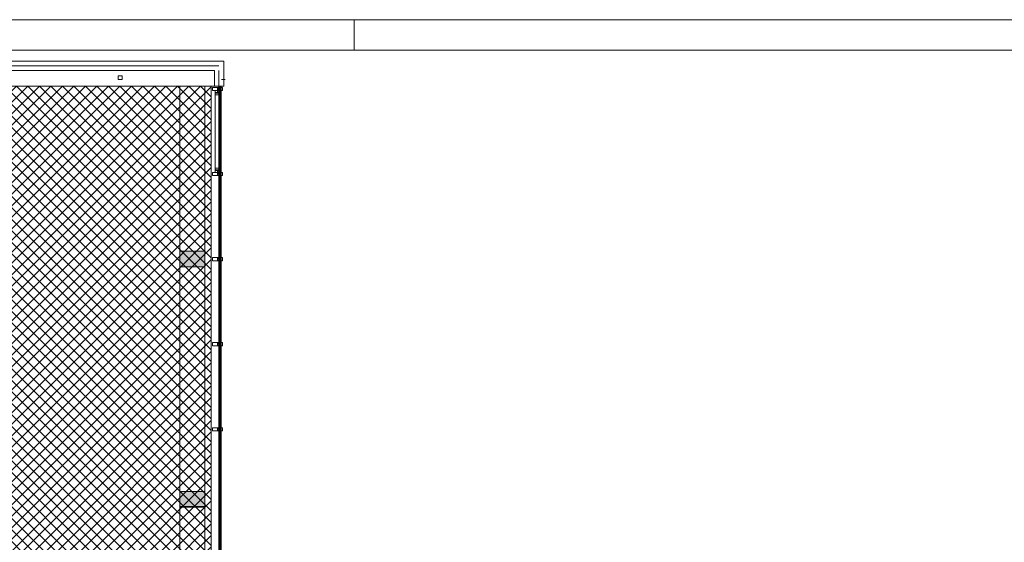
# Paper-space layout 'AP-07 STREFY POŻAROWE I EWAKUACJA - PIĘTRO 5' of a CAD drawing. Header units: millimetres. Extents: x 0 to 594, y 0 to 450.
# Tile 8 of 14: x 181 to 338, y 366 to 450. Entities that reach past the tile are written whole.
import ezdxf
from ezdxf.xclip import XClip

# ---------------------------------------------------------------- set-up
doc = ezdxf.new("R2010")
doc.units = ezdxf.units.MM
doc.header["$MEASUREMENT"] = 0
doc.header["$XCLIPFRAME"] = 0
doc.linetypes.add('DASHED', pattern=[2000, 1000, -1000])
doc.linetypes.add('DASHED2', pattern=[375, 250, -125])
doc.layers.add('A_Arkusz_Nr_pióra__1', color=7, linetype='Continuous', lineweight=20)
doc.layers.add('A_podkład_Nr_pióra__2', color=8, linetype='Continuous', lineweight=13)
doc.layers.add('A_Arkusz_Nr_pióra__237', color=7, linetype='Continuous', lineweight=5, true_color=0x343434)
doc.layers.add('A_ppoż proj_Nr_pióra__71', color=7, linetype='Continuous', lineweight=5, true_color=0xcbfe65)
doc.layers.add('A_podrys', color=7, linetype='Continuous')
doc.linetypes.add('BATTING', pattern='A,0,[1,AP-07 STREFY POŻAROWE I EWAKUACJA - PIĘTRO 51.Shx,S=4.001,R=0,X=0,Y=0],-4.001,0', length=4.001)

# ---------------------------------------------------------------- blocks, each defined once
blk = doc.blocks.new('Rysunek_1_1', base_point=(-1569.28, -182.96))
at = {"layer": 'A_podkład_Nr_pióra__2', "linetype": 'Continuous', "lineweight": 13}
h = blk.add_hatch(dxfattribs=at)
h.set_pattern_fill('ANSI33_0001', color=8, style=0, pattern_type=2)
h.set_pattern_definition([(45, (965.51616643, 655.69742394), (-0.000134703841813, 0.000134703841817), []), (45, (965.51630114, 655.69742394), (-0.000134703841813, 0.000134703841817), [9.525e-05, -4.7625e-05])])
h.paths.add_polyline_path([(206.17, 410.47), (210.17, 410.47), (210.17, 412.97), (206.17, 412.97)])
h = blk.add_hatch(dxfattribs=at)
h.set_pattern_fill('ANSI33_0001', color=8, style=0, pattern_type=2)
h.set_pattern_definition([(45, (965.51616643, 617.31105012), (-0.000134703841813, 0.000134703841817), []), (45, (965.51630114, 617.31105012), (-0.000134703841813, 0.000134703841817), [9.525e-05, -4.7625e-05])])
h.paths.add_polyline_path([(206.17, 372.08), (210.17, 372.08), (210.17, 374.58), (206.17, 374.58)])
at = {"layer": 'A_ppoż proj_Nr_pióra__71', "linetype": 'Continuous', "lineweight": 5, "true_color": 0xcbfe65}
h = blk.add_hatch(dxfattribs=at)
h.set_pattern_fill('bloczki_betonowe_0001', color=71, style=0, pattern_type=2)
h.set_pattern_definition([(45, (-1569.2778, -182.9554), (-0.9192388, 0.9192388), []), (135, (-1569.2778, -182.9554), (0.9192388, 0.9192388), [])])
h.paths.add_polyline_path([(75.78, 224.57), (75.78, 136.39), (204.28, 136.39), (204.28, 201.42), (215.02, 201.42), (215.02, 265.17), (204.02, 265.17), (204.02, 355.07), (211.17, 355.07), (211.17, 439.37), (172.83, 439.37), (172.83, 351.77), (76.12, 351.77), (76.12, 264.27), (141.82, 264.27), (141.82, 259.57), (165.57, 259.57), (165.57, 229.27), (141.92, 229.27), (141.92, 224.57)])
at = {"layer": 'A_podkład_Nr_pióra__2', "color": 8, "linetype": 'Continuous', "lineweight": 13}
for p, q in [((213.17, 443.37), (140.92, 443.37)), ((213.17, 439.37), (213.17, 443.37)), ((142.42, 441.87), (211.67, 441.87)), ((211.67, 439.37), (211.67, 441.87)), ((175.42, 439.37), (213.17, 439.37)), ((212.37, 439.17), (211.37, 439.17)), ((211.37, 439.17), (211.37, 438.67)), ((212.17, 438.37), (212.17, 439.17)), ((212.17, 439.02), (212.77, 439.02)), ((212.37, 439.39), (212.37, 355.07)), ((212.47, 439.39), (212.47, 355.07)), ((212.67, 439.39), (212.67, 355.07)), ((212.77, 439.39), (212.77, 355.07)), ((212.77, 439.17), (212.97, 439.17)), ((212.97, 439.17), (212.97, 438.67)), ((211.37, 438.67), (212.37, 438.67)), ((211.77, 438.67), (211.77, 425.57)), ((211.77, 438.37), (212.17, 438.37)), ((211.77, 438.27), (212.27, 438.27)), ((211.77, 437.97), (212.37, 437.97)), ((212.17, 438.82), (212.77, 438.82)), ((212.27, 438.27), (212.27, 438.47)), ((212.27, 438.47), (212.37, 438.47)), ((212.97, 438.67), (212.77, 438.67)), ((211.77, 426.27), (212.37, 426.27)), ((212.37, 425.57), (211.37, 425.57)), ((211.37, 425.57), (211.37, 425.07)), ((211.37, 425.07), (212.37, 425.07)), ((211.77, 425.97), (212.27, 425.97)), ((211.77, 425.87), (212.17, 425.87)), ((212.17, 425.07), (212.17, 425.87)), ((212.17, 425.42), (212.77, 425.42)), ((212.17, 425.22), (212.77, 425.22)), ((212.27, 425.97), (212.27, 425.77)), ((212.27, 425.77), (212.37, 425.77)), ((212.77, 425.57), (212.97, 425.57)), ((212.97, 425.07), (212.77, 425.07)), ((212.97, 425.57), (212.97, 425.07)), ((206.17, 410.47), (206.17, 412.97)), ((206.17, 412.97), (210.17, 412.97)), ((210.17, 412.97), (210.17, 410.47)), ((212.37, 411.97), (211.37, 411.97)), ((211.37, 411.97), (211.37, 411.47)), ((211.37, 411.47), (212.37, 411.47)), ((212.17, 411.47), (212.17, 411.97)), ((212.17, 411.82), (212.77, 411.82)), ((212.17, 411.62), (212.77, 411.62)), ((212.77, 411.97), (212.97, 411.97)), ((212.97, 411.47), (212.77, 411.47)), ((212.97, 411.97), (212.97, 411.47)), ((210.17, 410.47), (206.17, 410.47)), ((212.37, 398.37), (211.37, 398.37)), ((211.37, 398.37), (211.37, 397.87)), ((212.17, 397.87), (212.17, 398.37)), ((212.17, 398.22), (212.77, 398.22)), ((212.17, 398.02), (212.77, 398.02)), ((212.77, 398.37), (212.97, 398.37)), ((212.97, 398.37), (212.97, 397.87)), ((211.37, 397.87), (212.37, 397.87)), ((212.97, 397.87), (212.77, 397.87)), ((212.37, 384.77), (211.37, 384.77)), ((211.37, 384.77), (211.37, 384.27)), ((211.37, 384.27), (212.37, 384.27)), ((212.17, 384.27), (212.17, 384.77)), ((212.17, 384.62), (212.77, 384.62)), ((212.17, 384.42), (212.77, 384.42)), ((212.77, 384.77), (212.97, 384.77)), ((212.97, 384.27), (212.77, 384.27)), ((212.97, 384.77), (212.97, 384.27)), ((206.17, 372.08), (206.17, 374.58)), ((206.17, 374.58), (210.17, 374.58)), ((210.17, 374.58), (210.17, 372.08)), ((206.17, 372.17), (210.17, 372.17)), ((210.17, 372.08), (206.17, 372.08))]:
    blk.add_line(p, q, dxfattribs=at)
at = {"layer": 'A_podkład_Nr_pióra__2', "color": 8, "linetype": 'BATTING', "lineweight": 13}
for p, q in [((212.4, 442.62), (141.67, 442.62)), ((212.37, 439.39), (212.37, 441.87))]:
    blk.add_line(p, q, dxfattribs=at)
at = {"layer": 'A_podkład_Nr_pióra__2', "color": 8, "linetype": 'DASHED', "lineweight": 13}
for p, q in [((196.32, 441.02), (196.32, 440.42)), ((196.92, 441.02), (196.32, 441.02)), ((196.32, 440.42), (196.92, 440.42)), ((196.92, 440.42), (196.92, 441.02)), ((213.42, 440.42), (212.82, 440.42))]:
    blk.add_line(p, q, dxfattribs=at)
at = {"layer": 'A_podkład_Nr_pióra__2', "color": 8, "linetype": 'DASHED2', "lineweight": 13}
for p, q in [((206.17, 439.37), (206.17, 412.97)), ((210.17, 439.37), (210.17, 412.97)), ((211.17, 439.37), (211.17, 355.07)), ((206.17, 410.47), (206.17, 374.58)), ((210.17, 410.47), (210.17, 374.58)), ((206.17, 372.08), (206.17, 355.07)), ((210.17, 372.08), (210.17, 355.07))]:
    blk.add_line(p, q, dxfattribs=at)

psp = doc.layouts.new('AP-07 STREFY POŻAROWE I EWAKUACJA - PIĘTRO 5')

# ---------------------------------------------------------------- linework, layer by layer
at = {"layer": 'A_Arkusz_Nr_pióra__1', "color": 7, "linetype": 'Continuous', "lineweight": 20}
psp.add_line((589.1, 445.1), (29.9, 445.1), dxfattribs=at)
at = {"layer": 'A_Arkusz_Nr_pióra__1', "color": 7, "linetype": 'Continuous', "lineweight": 20, "flags": 128}
psp.add_lwpolyline([(0, 450), (594, 450), (594, 0), (0, 0)], close=True, dxfattribs=at)
at = {"layer": 'A_Arkusz_Nr_pióra__237', "color": 250, "linetype": 'Continuous', "lineweight": 5, "true_color": 0x343434}
psp.add_line((234, 445.1), (234, 450), dxfattribs=at)

# ---------------------------------------------------------------- next in the draw order: block references
at = {"layer": 'A_podrys', "color": 37, "linetype": 'Continuous', "lineweight": 5, "true_color": 0x656532}
ref = psp.add_blockref('Rysunek_1_1', (-1569.28, -182.96), dxfattribs=at)
XClip(ref).set_block_clipping_path([(29.90003743, 78.515858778), (554.1798222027, 445.1)])

doc.saveas('drawing.dxf')
